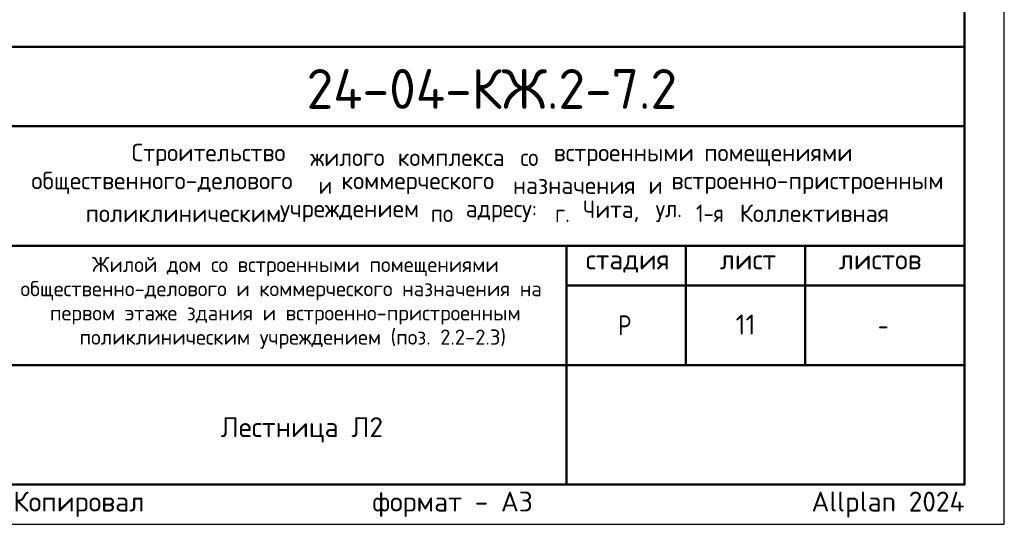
# Model space of a CAD drawing. Header units: millimetres. Extents: x -5 to 21000, y -5 to 14850.
# Tile 8 of 21: x 14816 to 21000, y 0 to 3170. Entities that reach past the tile are written whole.
import ezdxf

# ---------------------------------------------------------------- set-up
doc = ezdxf.new("R2010")
doc.units = ezdxf.units.MM
doc.layers.add('Standard', color=7, linetype='Continuous', lineweight=25)
doc.layers.add('Надписи', color=7, linetype='Continuous', lineweight=25)
doc.styles.add('ISOCPEUR', font='txt')

msp = doc.modelspace()

# ---------------------------------------------------------------- linework, layer by layer
at = {"layer": 'Standard', "color": 7, "linetype": 'Continuous', "lineweight": 50, "transparency": 33554687}
for p, q in [((11500, 3000), (20750, 3000)), ((14750, 2500), (20750, 2500)), ((14750, 1750), (20750, 1750)), ((18250, 1000), (18250, 1750)), ((19000, 1000), (19000, 1750)), ((19750, 1000), (19750, 1750)), ((18250, 1500), (20750, 1500)), ((14750, 1000), (20750, 1000)), ((18250, 250), (18250, 1000)), ((18250, 250), (18250, 1000))]:
    msp.add_line(p, q, dxfattribs=at)
at = {"layer": 'Standard', "color": 7, "linetype": 'Continuous', "lineweight": 25, "transparency": 33554687}
for p, q in [((20750, 250), (20750, 3000)), ((11500, 250), (20750, 250)), ((11500, 250), (20750, 250)), ((11500, 250), (20750, 250))]:
    msp.add_line(p, q, dxfattribs=at)
msp.add_lwpolyline([(0, 0), (21000, 0), (21000, 14850), (0, 14850), (0, 0)], close=True, dxfattribs=at)
at = {"layer": 'Standard', "color": 7, "linetype": 'Continuous', "lineweight": 13, "transparency": 33554687}
msp.add_lwpolyline([(21000, 14850), (0, 14850), (0, 0), (21000, 0), (21000, 14850)], dxfattribs=at)
at = {"layer": 'Standard', "color": 7, "linetype": 'Continuous', "lineweight": 50, "transparency": 33554687}
msp.add_lwpolyline([(1000, 14600), (20750, 14600), (20750, 250), (1000, 250), (1000, 14600)], close=True, dxfattribs=at)
at = {"layer": 'Standard', "color": 7, "linetype": 'Continuous', "lineweight": 25, "transparency": 33554687}
msp.add_lwpolyline([(20750, 3000), (11500, 3000), (11500, 250), (20750, 250), (20750, 3000)], dxfattribs=at)

# ---------------------------------------------------------------- texts
at = {"layer": 'Standard', "color": 7, "linetype": 'Continuous', "lineweight": 50, "transparency": 33554687, "insert": (16617.6, 2609.1), "char_height": 250, "width": 2520.794, "attachment_point": 7, "style": 'ISOCPEUR'}
msp.add_mtext('\\W0.98;24-04-КЖ.2-7.2', dxfattribs=at)
at = {"layer": 'Standard', "color": 7, "linetype": 'Continuous', "lineweight": 25, "transparency": 33554687, "style": 'ISOCPEUR'}
for s, insert, char_height, width, attachment_point in [('\\W0.98;Строительство ', (15518.6, 2250.8), 110, 1175.348, 7), ('\\W0.96;жилого ', (16640.6, 2250.8), 110, 602.55, 7), ('\\W0.97;комплекса ', (17190.6, 2250.8), 110, 823.039, 7), ('\\W0.90;со ', (17960.6, 2250.8), 110, 258.739, 7), ('\\W0.98;встроенными ', (18169.6, 2250.8), 110, 999.233, 7), ('\\W0.98;помещениями', (19115.6, 2250.8), 110, 955.088, 7), ('\\W0.99;общественного-делового ', (14888.9, 2074.8), 110, 1857.162, 7), ('\\W0.87;и ', (16692.9, 2074.8), 110, 190.617, 7), ('\\W0.98;коммерческого ', (16835.9, 2074.8), 110, 1131.214, 7), ('\\W0.97;назначения ', (17913.9, 2074.8), 110, 905.516, 7), ('\\W0.87;и ', (18766.4, 2074.8), 110, 190.609, 7), ('\\W0.99;встроенно-пристроенным', (18909.4, 2074.8), 110, 1791.218, 7), ('\\W0.98;поликлиническим ', (15229.9, 1898.8), 110, 1274.191, 7), ('\\W0.98;учреждением ', (16450.9, 1898.8), 110, 999.123, 7), ('\\W0.91;по ', (17396.9, 1898.8), 110, 269.87, 7), ('\\W0.96;адресу: ', (17616.9, 1898.8), 110, 613.612, 7), ('\\W0.89;г. ', (18177.9, 1898.8), 110, 224.789, 7), ('\\W0.95;Чита, ', (18353.9, 1898.8), 110, 508.778, 7), ('\\W0.92;ул. ', (18810.4, 1898.8), 110, 303.428, 7), ('\\W0.86;1-я ', (19063.4, 1898.8), 110, 322.299, 7), ('\\W0.98;Коллективная', (19338.4, 1898.8), 110, 1021.088, 7), ('\\W0.99;стадия    лист     листов', (18371.3, 1581.1), 125, 2186.296, 7), ('\\W0.80;Р', (18575, 1187.5), 125, 149.931, 7), ('\\W0.78;-', (20206.2, 1187.5), 125, 135.997, 7), ('\\A1;{\\fISOCPEUR|i0|b0;\\H125.000000;\\W1.000000;\\C7;Лестница Л2}\\P', (16587.7, 672.9), 125, 1073.494, 2)]:
    msp.add_mtext(s, dxfattribs=dict(at, insert=insert, char_height=char_height, width=width, attachment_point=attachment_point))
at = {"layer": 'Standard', "color": 7, "linetype": 'Continuous', "lineweight": 18, "transparency": 33554687, "char_height": 95, "attachment_point": 7, "style": 'ISOCPEUR'}
for s, insert, width in [('\\W0.99;Жилой дом со встроенными помещениями', (15269.8, 1558.7), 2506.356), ('\\W0.99;общественно-делового и коммерческого назначения на', (14820.9, 1406.7), 3403.402), ('\\W0.99;первом этаже здания и встроенно-пристроенным', (15006.1, 1254.7), 3033.239), ('\\W0.99;поликлиническим учреждением (поз. 2.2-2.3)', (15191.4, 1102.7), 2662.626)]:
    msp.add_mtext(s, dxfattribs=dict(at, insert=insert, width=width))
at = {"layer": 'Standard', "color": 8, "linetype": 'Continuous', "lineweight": 13, "transparency": 33554687, "insert": (20750, 123.9), "char_height": 125, "width": 5874.732, "attachment_point": 6, "style": 'ISOCPEUR'}
msp.add_mtext('\\A1;{\\fISOCPEUR|i0|b0;\\H125.000000;\\W1.000000;\\C8;Копировал                  формат - А3                      Allplan 2024}\\P', dxfattribs=at)
at = {"layer": 'Надписи', "color": 7, "linetype": 'Continuous', "lineweight": 13, "transparency": 33554687, "insert": (19375, 1255), "char_height": 125, "width": 164.062, "attachment_point": 5, "style": 'ISOCPEUR'}
msp.add_mtext('\\A1;{\\fISOCPEUR|i0|b0;\\H125.000000;\\W1.000000;\\C7;11}\\P', dxfattribs=at)

doc.saveas('drawing.dxf')
